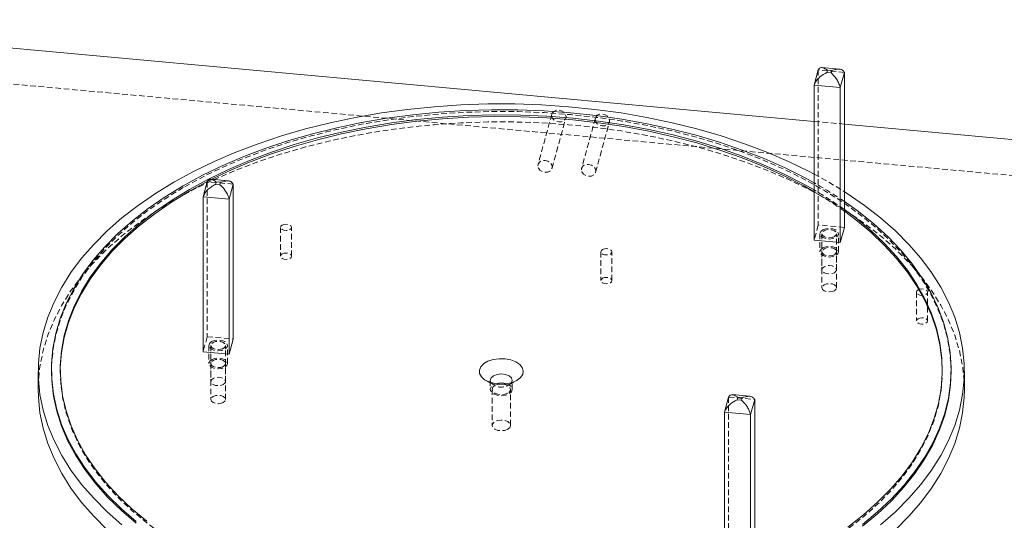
# Model space of a CAD drawing. Header units: millimetres. Extents: x 1529 to 6255, y 1713 to 5797.
# Tile 69 of 82: x 5126 to 5350, y 5277 to 5390. Entities that reach past the tile are written whole.
import ezdxf

# ---------------------------------------------------------------- set-up
doc = ezdxf.new("R2010")
doc.units = ezdxf.units.MM
doc.linetypes.add('HIDDEN', pattern=[1.905, 1.27, -0.635])

msp = doc.modelspace()

# ---------------------------------------------------------------- linework, layer by layer
at = {"color": 7, "linetype": 'Continuous', "lineweight": 15}
for p, q in [((5054.521, 5390.301), (5306.436, 5367.267)), ((5307.375, 5378.905), (5306.436, 5375.484)), ((5312.22, 5379.089), (5308.16, 5379.46)), ((5309.453, 5378.886), (5309.297, 5378.316)), ((5310.441, 5378.796), (5309.453, 5378.886)), ((5310.284, 5378.226), (5310.441, 5378.796)), ((5309.297, 5378.316), (5310.284, 5378.226)), ((5312.362, 5374.942), (5313.301, 5378.363)), ((5313.301, 5378.363), (5313.301, 5343.251)), ((5306.436, 5375.484), (5312.362, 5374.942)), ((5306.436, 5340.372), (5306.436, 5375.484)), ((5312.362, 5339.83), (5312.362, 5374.942)), ((5313.301, 5366.64), (5452.461, 5353.916)), ((5173.652, 5353.767), (5169.593, 5354.138)), ((5168.807, 5353.583), (5167.869, 5350.162)), ((5170.885, 5353.565), (5170.729, 5352.995)), ((5171.717, 5352.904), (5170.729, 5352.995)), ((5171.873, 5353.474), (5170.885, 5353.565)), ((5171.873, 5353.474), (5171.717, 5352.904)), ((5173.795, 5349.62), (5174.733, 5353.041)), ((5174.733, 5317.93), (5174.733, 5353.041)), ((5167.869, 5350.162), (5173.795, 5349.62)), ((5167.869, 5350.162), (5167.869, 5315.051)), ((5173.795, 5314.509), (5173.795, 5349.62)), ((5313.301, 5343.251), (5312.362, 5339.83)), ((5306.436, 5340.372), (5312.362, 5339.83)), ((5173.795, 5314.509), (5174.733, 5317.93)), ((5167.869, 5315.051), (5173.795, 5314.509)), ((5130.501, 5310.62), (5130.501, 5306.537)), ((5133.501, 5311.028), (5133.501, 5310.62)), ((5337.501, 5310.62), (5337.501, 5311.028)), ((5340.501, 5306.537), (5340.501, 5310.62)), ((5286.1, 5301.36), (5287.038, 5304.781)), ((5291.883, 5304.965), (5287.824, 5305.337)), ((5289.117, 5304.763), (5288.96, 5304.193)), ((5289.117, 5304.763), (5290.104, 5304.673)), ((5288.96, 5304.193), (5289.948, 5304.103)), ((5289.948, 5304.103), (5290.104, 5304.673)), ((5292.965, 5304.239), (5292.026, 5300.818)), ((5292.965, 5269.128), (5292.965, 5304.239)), ((5292.026, 5300.818), (5286.1, 5301.36)), ((5286.1, 5301.36), (5286.1, 5266.249)), ((5292.026, 5265.707), (5292.026, 5300.818))]:
    msp.add_line(p, q, dxfattribs=at)
at = {"color": 7, "linetype": 'HIDDEN', "lineweight": 0}
for p, q in [((5452.461, 5345.75), (5054.521, 5382.135)), ((5313.301, 5378.363), (5307.375, 5378.905)), ((5307.375, 5378.905), (5307.375, 5343.793)), ((5246.961, 5368.914), (5243.832, 5357.51)), ((5247.015, 5356.637), (5250.143, 5368.04)), ((5256.838, 5368.011), (5253.709, 5356.607)), ((5306.436, 5367.267), (5313.301, 5366.64)), ((5256.892, 5355.734), (5260.02, 5367.137)), ((5169.874, 5354.178), (5169.554, 5354.017)), ((5174.733, 5353.041), (5168.807, 5353.583)), ((5168.807, 5353.583), (5168.807, 5318.472)), ((5185.443, 5343.24), (5185.443, 5336.708)), ((5187.943, 5336.708), (5187.943, 5343.24)), ((5307.375, 5343.793), (5306.436, 5340.372)), ((5313.301, 5343.251), (5307.375, 5343.793)), ((5307.769, 5341.812), (5307.769, 5337.729)), ((5308.219, 5341.812), (5308.219, 5333.646)), ((5311.519, 5333.646), (5311.519, 5341.812)), ((5311.969, 5337.729), (5311.969, 5341.812)), ((5258.096, 5337.718), (5258.096, 5331.186)), ((5260.596, 5331.186), (5260.596, 5337.718)), ((5308.219, 5337.729), (5308.219, 5329.564)), ((5311.519, 5329.564), (5311.519, 5337.729)), ((5329.64, 5328.562), (5329.64, 5322.03)), ((5332.14, 5322.03), (5332.14, 5328.562)), ((5168.807, 5318.472), (5167.869, 5315.051)), ((5168.807, 5318.472), (5174.733, 5317.93)), ((5169.201, 5316.49), (5169.201, 5312.407)), ((5169.651, 5316.49), (5169.651, 5308.325)), ((5172.951, 5308.325), (5172.951, 5316.49)), ((5173.401, 5312.407), (5173.401, 5316.49)), ((5169.651, 5312.407), (5169.651, 5304.242)), ((5172.951, 5304.242), (5172.951, 5312.407)), ((5135.501, 5311.028), (5135.501, 5310.62)), ((5335.501, 5310.62), (5335.501, 5311.028)), ((5231.965, 5308.579), (5233.733, 5307.558)), ((5233.001, 5308.579), (5233.001, 5306.537)), ((5233.733, 5307.558), (5234.333, 5307.814)), ((5237.269, 5307.558), (5239.037, 5308.579)), ((5238.001, 5306.537), (5238.001, 5308.579)), ((5233.401, 5306.537), (5233.401, 5298.372)), ((5237.601, 5298.372), (5237.601, 5306.537)), ((5287.038, 5304.781), (5292.965, 5304.239)), ((5287.038, 5304.781), (5287.038, 5269.67))]:
    msp.add_line(p, q, dxfattribs=at)
at = {"color": 7, "linetype": 'Continuous', "lineweight": 15, "flags": 128}
for points in [[(5161.254, 5353.482), (5165.697, 5355.901), (5170.376, 5358.168), (5175.275, 5360.273), (5180.378, 5362.211), (5185.668, 5363.974), (5191.126, 5365.556), (5196.734, 5366.953), (5202.473, 5368.159), (5208.325, 5369.17), (5214.268, 5369.983), (5220.283, 5370.595), (5226.349, 5371.005), (5232.447, 5371.21), (5238.555, 5371.21), (5244.652, 5371.005), (5250.719, 5370.595), (5256.734, 5369.983), (5262.677, 5369.17), (5268.528, 5368.159), (5274.267, 5366.953), (5279.876, 5365.556), (5285.334, 5363.974), (5290.623, 5362.211), (5295.726, 5360.273), (5300.625, 5358.168), (5305.304, 5355.901), (5306.436, 5355.311)], [(5306.436, 5353.341), (5304.38, 5354.458), (5299.846, 5356.717), (5295.091, 5358.818), (5290.13, 5360.755), (5284.98, 5362.52), (5279.66, 5364.107), (5274.188, 5365.512), (5268.583, 5366.729), (5262.863, 5367.753), (5257.049, 5368.583), (5251.161, 5369.214), (5245.219, 5369.644), (5239.243, 5369.872), (5233.255, 5369.897), (5227.274, 5369.72), (5221.322, 5369.34), (5215.418, 5368.759), (5209.584, 5367.979), (5203.839, 5367.003), (5198.203, 5365.834), (5192.695, 5364.476), (5187.336, 5362.933), (5182.142, 5361.212), (5177.132, 5359.318), (5172.324, 5357.257), (5167.733, 5355.037), (5163.376, 5352.665)], [(5164.79, 5351.849), (5169.103, 5354.195), (5173.65, 5356.39), (5178.413, 5358.426), (5183.377, 5360.295), (5188.524, 5361.991), (5193.837, 5363.508), (5199.295, 5364.841), (5204.881, 5365.984), (5210.574, 5366.935), (5216.355, 5367.689), (5222.203, 5368.245), (5228.098, 5368.599), (5234.019, 5368.751), (5239.945, 5368.7), (5245.855, 5368.447), (5251.729, 5367.992), (5257.546, 5367.337), (5263.286, 5366.484), (5268.928, 5365.436), (5274.453, 5364.198), (5279.84, 5362.772), (5285.072, 5361.165), (5290.13, 5359.382), (5294.996, 5357.428), (5299.653, 5355.312), (5304.085, 5353.041), (5306.436, 5351.719)], [(5306.436, 5351.31), (5304.085, 5352.632), (5299.653, 5354.904), (5294.996, 5357.02), (5290.13, 5358.973), (5285.072, 5360.757), (5279.84, 5362.364), (5274.453, 5363.789), (5268.928, 5365.028), (5263.286, 5366.076), (5257.546, 5366.929), (5251.729, 5367.584), (5245.855, 5368.039), (5239.945, 5368.292), (5234.019, 5368.343), (5228.098, 5368.191), (5222.203, 5367.836), (5216.355, 5367.281), (5210.574, 5366.527), (5204.881, 5365.576), (5199.295, 5364.432), (5193.837, 5363.1), (5188.524, 5361.583), (5183.377, 5359.887), (5178.413, 5358.018), (5173.65, 5355.982), (5169.874, 5354.178)], [(5169.554, 5354.017), (5169.103, 5353.787), (5164.79, 5351.441)], [(5149.49, 5275.853), (5146.133, 5278.799), (5143.08, 5281.852), (5140.338, 5285.003), (5137.919, 5288.241), (5135.83, 5291.554), (5134.078, 5294.932), (5132.67, 5298.363), (5131.609, 5301.835), (5130.9, 5305.337), (5130.545, 5308.857), (5130.545, 5312.383), (5130.9, 5315.903), (5131.609, 5319.405), (5132.67, 5322.878), (5134.078, 5326.308), (5135.83, 5329.686), (5137.919, 5333), (5140.338, 5336.237), (5143.08, 5339.388), (5146.133, 5342.442), (5149.49, 5345.388), (5153.137, 5348.216), (5157.063, 5350.917), (5161.254, 5353.482), (5161.254, 5353.482)], [(5163.376, 5352.665), (5159.267, 5350.15), (5155.422, 5347.5), (5151.852, 5344.724), (5148.571, 5341.832), (5145.589, 5338.833), (5142.917, 5335.739), (5140.565, 5332.56), (5138.539, 5329.307), (5136.848, 5325.99), (5135.497, 5322.622), (5134.491, 5319.214), (5133.833, 5315.778), (5133.525, 5312.325), (5133.569, 5308.868), (5133.965, 5305.418), (5134.71, 5301.988), (5135.803, 5298.589), (5137.239, 5295.232), (5139.015, 5291.931), (5141.122, 5288.695), (5143.556, 5285.536), (5146.306, 5282.464), (5149.363, 5279.492), (5152.718, 5276.628)], [(5155.125, 5276.682), (5151.741, 5279.491), (5148.652, 5282.411), (5145.868, 5285.432), (5143.399, 5288.542), (5141.253, 5291.731), (5139.438, 5294.988), (5137.961, 5298.302), (5136.826, 5301.66), (5136.038, 5305.051), (5135.599, 5308.463), (5135.512, 5311.884), (5135.775, 5315.302), (5136.389, 5318.705), (5137.351, 5322.081), (5138.657, 5325.418), (5140.304, 5328.705), (5142.285, 5331.929), (5144.594, 5335.081), (5147.221, 5338.147), (5150.159, 5341.119), (5153.397, 5343.984), (5156.923, 5346.734), (5160.725, 5349.359), (5164.79, 5351.849)], [(5164.79, 5351.441), (5160.725, 5348.951), (5156.923, 5346.326), (5153.397, 5343.576), (5150.159, 5340.71), (5147.221, 5337.739), (5144.594, 5334.672), (5142.285, 5331.521), (5140.304, 5328.296), (5138.657, 5325.01), (5137.351, 5321.673), (5136.389, 5318.297), (5135.775, 5314.894), (5135.512, 5311.476), (5135.501, 5310.824)], [(5313.301, 5351.326), (5313.938, 5350.917), (5317.864, 5348.216), (5321.512, 5345.388), (5324.868, 5342.442), (5327.922, 5339.388), (5330.663, 5336.237), (5333.082, 5333), (5335.171, 5329.686), (5336.923, 5326.308), (5338.331, 5322.878), (5339.392, 5319.405), (5340.101, 5315.903), (5340.456, 5312.383), (5340.456, 5308.857), (5340.101, 5305.337), (5339.392, 5301.835), (5338.331, 5298.363), (5336.923, 5294.932), (5335.171, 5291.554), (5333.082, 5288.241), (5330.663, 5285.003), (5327.922, 5281.852), (5324.868, 5278.799), (5321.512, 5275.853)], [(5317.4, 5275.93), (5320.827, 5278.765), (5323.96, 5281.712), (5326.788, 5284.759), (5329.301, 5287.897), (5331.491, 5291.115), (5333.35, 5294.401), (5334.871, 5297.745), (5336.051, 5301.135), (5336.883, 5304.558), (5337.366, 5308.004), (5337.498, 5311.461), (5337.278, 5314.916), (5336.708, 5318.357), (5335.788, 5321.773), (5334.523, 5325.152), (5332.916, 5328.483), (5330.974, 5331.753), (5328.703, 5334.952), (5326.11, 5338.069), (5323.205, 5341.092), (5319.997, 5344.011), (5316.499, 5346.817), (5313.301, 5349.108)], [(5313.301, 5347.297), (5315.877, 5345.374), (5319.26, 5342.565), (5322.349, 5339.645), (5325.133, 5336.625), (5327.603, 5333.515), (5329.748, 5330.326), (5331.563, 5327.069), (5333.04, 5323.755), (5334.175, 5320.397), (5334.963, 5317.006), (5335.402, 5313.594), (5335.49, 5310.173), (5335.226, 5306.755), (5334.613, 5303.352), (5333.651, 5299.976), (5332.344, 5296.639), (5330.698, 5293.352), (5328.716, 5290.127), (5326.408, 5286.976), (5323.78, 5283.91), (5320.842, 5280.938), (5317.604, 5278.072), (5314.078, 5275.322)], [(5335.5, 5310.824), (5335.402, 5313.186), (5334.963, 5316.598), (5334.175, 5319.989), (5333.04, 5323.347), (5331.563, 5326.66), (5329.748, 5329.917), (5327.603, 5333.107), (5325.133, 5336.217), (5322.349, 5339.237), (5319.26, 5342.157), (5315.877, 5344.966), (5313.301, 5346.889)], [(5239.036, 5308.579), (5237.951, 5308.104), (5236.685, 5307.816), (5235.33, 5307.735), (5233.988, 5307.869), (5232.758, 5308.207), (5231.732, 5308.723), (5230.985, 5309.38), (5230.573, 5310.13), (5230.527, 5310.915), (5230.849, 5311.679), (5231.517, 5312.364), (5232.48, 5312.92), (5233.666, 5313.305), (5234.989, 5313.491), (5236.35, 5313.465), (5237.648, 5313.227), (5238.787, 5312.796), (5239.682, 5312.203), (5240.266, 5311.493), (5240.498, 5310.719), (5240.359, 5309.937), (5239.859, 5309.205), (5239.036, 5308.579)], [(5133.501, 5310.62), (5133.569, 5308.46), (5133.965, 5305.01), (5134.71, 5301.58), (5135.803, 5298.18), (5137.239, 5294.824), (5139.015, 5291.522), (5141.122, 5288.286), (5143.556, 5285.127), (5146.306, 5282.056), (5149.363, 5279.083), (5152.718, 5276.219)], [(5233.162, 5308.069), (5233.001, 5308.579), (5233.191, 5309.131), (5233.733, 5309.599), (5234.544, 5309.912), (5235.501, 5310.022), (5236.457, 5309.912), (5237.268, 5309.599), (5237.81, 5309.131), (5238.001, 5308.579), (5237.84, 5308.069)], [(5317.4, 5275.522), (5320.827, 5278.357), (5323.96, 5281.303), (5326.788, 5284.351), (5329.301, 5287.489), (5331.491, 5290.707), (5333.35, 5293.993), (5334.871, 5297.337), (5336.051, 5300.726), (5336.883, 5304.15), (5337.366, 5307.596), (5337.501, 5310.62)], [(5235.215, 5307.738), (5235.501, 5307.75), (5235.787, 5307.738)], [(5130.501, 5306.537), (5130.545, 5304.774), (5130.9, 5301.254), (5131.609, 5297.752), (5132.67, 5294.28), (5134.078, 5290.849), (5135.83, 5287.471), (5137.919, 5284.158), (5140.338, 5280.92), (5143.08, 5277.769), (5146.133, 5274.716)], [(5324.868, 5274.716), (5327.922, 5277.769), (5330.663, 5280.92), (5333.082, 5284.158), (5335.171, 5287.471), (5336.923, 5290.849), (5338.331, 5294.28), (5339.392, 5297.752), (5340.101, 5301.254), (5340.456, 5304.774), (5340.501, 5306.537)]]:
    msp.add_lwpolyline(points, dxfattribs=at)
at = {"color": 7, "linetype": 'HIDDEN', "lineweight": 0, "flags": 128}
for points in [[(5246.923, 5368.626), (5247.047, 5368.099), (5247.4, 5367.63), (5247.929, 5367.289), (5248.552, 5367.13), (5249.176, 5367.175), (5249.705, 5367.419), (5250.058, 5367.824), (5250.182, 5368.328), (5250.058, 5368.855), (5249.705, 5369.324), (5249.176, 5369.665), (5248.552, 5369.824), (5247.929, 5369.779), (5247.4, 5369.535), (5247.047, 5369.13), (5246.923, 5368.626)], [(5337.501, 5310.62), (5337.498, 5311.052), (5337.278, 5314.507), (5336.708, 5317.949), (5335.788, 5321.365), (5334.523, 5324.744), (5332.916, 5328.075), (5330.974, 5331.345), (5328.703, 5334.544), (5326.11, 5337.66), (5323.205, 5340.683), (5319.997, 5343.603), (5316.499, 5346.409), (5312.721, 5349.091), (5308.677, 5351.641), (5304.38, 5354.05), (5299.846, 5356.308), (5295.091, 5358.41), (5290.13, 5360.346), (5284.98, 5362.111), (5279.66, 5363.699), (5274.188, 5365.104), (5268.583, 5366.32), (5262.863, 5367.345), (5257.049, 5368.174), (5251.161, 5368.805), (5245.219, 5369.236), (5239.243, 5369.464), (5233.255, 5369.489), (5227.274, 5369.312), (5221.322, 5368.932), (5215.418, 5368.351), (5209.584, 5367.571), (5203.839, 5366.595), (5198.203, 5365.426), (5192.695, 5364.067), (5187.336, 5362.525), (5182.142, 5360.804), (5177.132, 5358.91), (5172.324, 5356.849), (5167.733, 5354.629), (5163.376, 5352.257)], [(5256.799, 5367.723), (5256.923, 5367.196), (5257.277, 5366.727), (5257.805, 5366.386), (5258.429, 5366.227), (5259.053, 5366.272), (5259.581, 5366.516), (5259.935, 5366.921), (5260.059, 5367.425), (5259.935, 5367.952), (5259.581, 5368.421), (5259.053, 5368.762), (5258.429, 5368.921), (5257.805, 5368.876), (5257.277, 5368.632), (5256.923, 5368.227), (5256.799, 5367.723)], [(5340.501, 5306.537), (5340.456, 5308.3), (5340.101, 5311.82), (5339.392, 5315.323), (5338.331, 5318.795), (5336.923, 5322.226), (5335.171, 5325.604), (5333.082, 5328.917), (5330.663, 5332.155), (5327.922, 5335.305), (5324.868, 5338.359), (5321.512, 5341.305), (5317.864, 5344.133), (5313.938, 5346.834), (5309.747, 5349.399), (5305.304, 5351.819), (5300.625, 5354.085), (5295.726, 5356.19), (5290.623, 5358.128), (5285.334, 5359.891), (5279.876, 5361.473), (5274.267, 5362.87), (5268.528, 5364.076), (5262.677, 5365.087), (5256.734, 5365.9), (5250.719, 5366.513), (5244.652, 5366.922), (5238.555, 5367.127), (5232.447, 5367.127), (5226.349, 5366.922), (5220.283, 5366.513), (5214.268, 5365.9), (5208.325, 5365.087), (5202.473, 5364.076), (5196.734, 5362.87), (5191.126, 5361.473), (5185.668, 5359.891), (5180.378, 5358.128), (5175.275, 5356.19), (5170.376, 5354.085), (5165.697, 5351.819), (5161.254, 5349.399)], [(5243.794, 5357.222), (5243.918, 5357.727), (5244.271, 5358.131), (5244.8, 5358.375), (5245.424, 5358.421), (5246.047, 5358.261), (5246.576, 5357.921), (5246.929, 5357.451), (5247.053, 5356.924), (5246.929, 5356.42), (5246.576, 5356.015), (5246.047, 5355.772), (5245.424, 5355.726), (5244.8, 5355.886), (5244.271, 5356.226), (5243.918, 5356.696), (5243.794, 5357.222)], [(5253.671, 5356.319), (5253.795, 5356.824), (5254.148, 5357.228), (5254.677, 5357.472), (5255.3, 5357.518), (5255.924, 5357.358), (5256.453, 5357.018), (5256.806, 5356.548), (5256.93, 5356.021), (5256.806, 5355.517), (5256.453, 5355.112), (5255.924, 5354.869), (5255.3, 5354.823), (5254.677, 5354.983), (5254.148, 5355.323), (5253.795, 5355.792), (5253.671, 5356.319)], [(5306.436, 5355.311), (5309.747, 5353.482), (5313.301, 5351.326)], [(5163.376, 5352.257), (5159.267, 5349.742), (5155.422, 5347.091), (5151.852, 5344.316), (5148.571, 5341.423), (5145.589, 5338.425), (5142.917, 5335.331), (5140.565, 5332.152), (5138.539, 5328.898), (5136.848, 5325.582), (5135.497, 5322.214), (5134.491, 5318.806), (5133.833, 5315.369), (5133.525, 5311.917), (5133.501, 5310.62)], [(5161.254, 5349.399), (5157.063, 5346.834), (5153.137, 5344.133), (5149.49, 5341.305), (5146.133, 5338.359), (5143.08, 5335.305), (5140.338, 5332.155), (5137.919, 5328.917), (5135.83, 5325.604), (5134.078, 5322.226), (5132.67, 5318.795), (5131.609, 5315.322), (5130.9, 5311.82), (5130.545, 5308.3), (5130.501, 5306.537)], [(5185.809, 5343.75), (5186.214, 5343.907), (5186.693, 5343.962), (5187.171, 5343.907), (5187.577, 5343.75), (5187.847, 5343.516), (5187.943, 5343.24), (5187.847, 5342.964), (5187.577, 5342.73), (5187.171, 5342.573), (5186.693, 5342.519), (5186.214, 5342.573), (5185.809, 5342.73), (5185.538, 5342.964), (5185.443, 5343.24), (5185.538, 5343.516), (5185.809, 5343.75)], [(5308.384, 5342.669), (5309.065, 5342.932), (5309.869, 5343.024), (5310.672, 5342.932), (5311.354, 5342.669), (5311.809, 5342.276), (5311.969, 5341.812), (5311.809, 5341.348), (5311.354, 5340.955), (5310.672, 5340.692), (5309.869, 5340.6), (5309.065, 5340.692), (5308.384, 5340.955), (5307.929, 5341.348), (5307.769, 5341.812), (5307.929, 5342.276), (5308.384, 5342.669)], [(5311.035, 5341.138), (5310.5, 5340.932), (5309.869, 5340.859), (5309.237, 5340.932), (5308.702, 5341.138), (5308.344, 5341.447), (5308.219, 5341.812), (5308.344, 5342.176), (5308.702, 5342.485), (5309.237, 5342.692), (5309.869, 5342.764), (5310.5, 5342.692), (5311.035, 5342.485), (5311.393, 5342.176), (5311.519, 5341.812), (5311.393, 5341.447), (5311.035, 5341.138)], [(5258.462, 5338.229), (5258.868, 5338.385), (5259.346, 5338.44), (5259.825, 5338.385), (5260.23, 5338.229), (5260.501, 5337.994), (5260.596, 5337.718), (5260.501, 5337.442), (5260.23, 5337.208), (5259.825, 5337.052), (5259.346, 5336.997), (5258.868, 5337.052), (5258.462, 5337.208), (5258.191, 5337.442), (5258.096, 5337.718), (5258.191, 5337.994), (5258.462, 5338.229)], [(5308.384, 5338.586), (5309.065, 5338.849), (5309.869, 5338.941), (5310.672, 5338.849), (5311.354, 5338.586), (5311.809, 5338.193), (5311.969, 5337.729), (5311.809, 5337.265), (5311.354, 5336.872), (5310.672, 5336.609), (5309.869, 5336.517), (5309.065, 5336.609), (5308.384, 5336.872), (5307.929, 5337.265), (5307.769, 5337.729), (5307.929, 5338.193), (5308.384, 5338.586)], [(5311.035, 5337.056), (5310.5, 5336.849), (5309.869, 5336.777), (5309.237, 5336.849), (5308.702, 5337.056), (5308.344, 5337.365), (5308.219, 5337.729), (5308.344, 5338.094), (5308.702, 5338.403), (5309.237, 5338.609), (5309.869, 5338.682), (5310.5, 5338.609), (5311.035, 5338.403), (5311.393, 5338.094), (5311.519, 5337.729), (5311.393, 5337.365), (5311.035, 5337.056)], [(5185.809, 5337.218), (5186.214, 5337.374), (5186.693, 5337.429), (5187.171, 5337.374), (5187.577, 5337.218), (5187.847, 5336.984), (5187.943, 5336.708), (5187.847, 5336.432), (5187.577, 5336.198), (5187.171, 5336.041), (5186.693, 5335.986), (5186.214, 5336.041), (5185.809, 5336.198), (5185.538, 5336.432), (5185.443, 5336.708), (5185.538, 5336.984), (5185.809, 5337.218)], [(5311.035, 5332.973), (5311.393, 5333.282), (5311.519, 5333.646), (5311.393, 5334.011), (5311.035, 5334.32), (5310.5, 5334.526), (5309.869, 5334.599), (5309.237, 5334.526), (5308.702, 5334.32), (5308.344, 5334.011), (5308.219, 5333.646), (5308.344, 5333.282), (5308.702, 5332.973), (5309.237, 5332.766), (5309.869, 5332.694), (5310.5, 5332.766), (5311.035, 5332.973)], [(5258.462, 5331.696), (5258.868, 5331.853), (5259.346, 5331.908), (5259.825, 5331.853), (5260.23, 5331.696), (5260.501, 5331.462), (5260.596, 5331.186), (5260.501, 5330.91), (5260.23, 5330.676), (5259.825, 5330.519), (5259.346, 5330.464), (5258.868, 5330.519), (5258.462, 5330.676), (5258.191, 5330.91), (5258.096, 5331.186), (5258.191, 5331.462), (5258.462, 5331.696)], [(5311.035, 5328.89), (5310.5, 5328.684), (5309.869, 5328.611), (5309.237, 5328.684), (5308.702, 5328.89), (5308.344, 5329.199), (5308.219, 5329.564), (5308.344, 5329.928), (5308.702, 5330.237), (5309.237, 5330.444), (5309.869, 5330.516), (5310.5, 5330.444), (5311.035, 5330.237), (5311.393, 5329.928), (5311.519, 5329.564), (5311.393, 5329.199), (5311.035, 5328.89)], [(5330.006, 5329.072), (5330.411, 5329.229), (5330.89, 5329.284), (5331.368, 5329.229), (5331.774, 5329.072), (5332.045, 5328.838), (5332.14, 5328.562), (5332.045, 5328.286), (5331.774, 5328.052), (5331.368, 5327.895), (5330.89, 5327.84), (5330.411, 5327.895), (5330.006, 5328.052), (5329.735, 5328.286), (5329.64, 5328.562), (5329.735, 5328.838), (5330.006, 5329.072)], [(5330.006, 5322.54), (5330.411, 5322.696), (5330.89, 5322.751), (5331.368, 5322.696), (5331.774, 5322.54), (5332.045, 5322.306), (5332.14, 5322.03), (5332.045, 5321.754), (5331.774, 5321.519), (5331.368, 5321.363), (5330.89, 5321.308), (5330.411, 5321.363), (5330.006, 5321.519), (5329.735, 5321.754), (5329.64, 5322.03), (5329.735, 5322.306), (5330.006, 5322.54)], [(5169.816, 5317.347), (5170.497, 5317.61), (5171.301, 5317.702), (5172.105, 5317.61), (5172.786, 5317.347), (5173.241, 5316.954), (5173.401, 5316.49), (5173.241, 5316.026), (5172.786, 5315.633), (5172.105, 5315.37), (5171.301, 5315.278), (5170.497, 5315.37), (5169.816, 5315.633), (5169.361, 5316.026), (5169.201, 5316.49), (5169.361, 5316.954), (5169.816, 5317.347)], [(5172.468, 5315.817), (5171.932, 5315.61), (5171.301, 5315.538), (5170.67, 5315.61), (5170.134, 5315.817), (5169.777, 5316.126), (5169.651, 5316.49), (5169.777, 5316.855), (5170.134, 5317.164), (5170.67, 5317.37), (5171.301, 5317.443), (5171.932, 5317.37), (5172.468, 5317.164), (5172.825, 5316.855), (5172.951, 5316.49), (5172.825, 5316.126), (5172.468, 5315.817)], [(5169.816, 5313.265), (5170.497, 5313.527), (5171.301, 5313.62), (5172.105, 5313.527), (5172.786, 5313.265), (5173.241, 5312.871), (5173.401, 5312.407), (5173.241, 5311.943), (5172.786, 5311.55), (5172.105, 5311.287), (5171.301, 5311.195), (5170.497, 5311.287), (5169.816, 5311.55), (5169.361, 5311.943), (5169.201, 5312.407), (5169.361, 5312.871), (5169.816, 5313.265)], [(5172.468, 5311.734), (5171.932, 5311.527), (5171.301, 5311.455), (5170.67, 5311.527), (5170.134, 5311.734), (5169.777, 5312.043), (5169.651, 5312.407), (5169.777, 5312.772), (5170.134, 5313.081), (5170.67, 5313.287), (5171.301, 5313.36), (5171.932, 5313.287), (5172.468, 5313.081), (5172.825, 5312.772), (5172.951, 5312.407), (5172.825, 5312.043), (5172.468, 5311.734)], [(5135.501, 5310.824), (5135.599, 5308.055), (5136.038, 5304.643), (5136.826, 5301.252), (5137.961, 5297.893), (5139.438, 5294.58), (5141.253, 5291.323), (5143.399, 5288.134), (5145.868, 5285.023), (5148.652, 5282.003), (5151.741, 5279.083), (5155.125, 5276.274), (5158.791, 5273.586), (5162.726, 5271.027), (5166.916, 5268.608), (5171.348, 5266.336), (5176.005, 5264.22), (5180.871, 5262.267), (5185.929, 5260.484), (5191.161, 5258.876), (5196.549, 5257.451), (5202.073, 5256.212), (5207.715, 5255.164), (5213.455, 5254.312), (5219.272, 5253.657), (5225.146, 5253.202), (5231.056, 5252.948), (5236.983, 5252.898), (5242.903, 5253.05), (5248.798, 5253.404), (5254.646, 5253.959), (5260.427, 5254.714), (5266.12, 5255.664), (5271.706, 5256.808), (5277.165, 5258.141), (5282.477, 5259.658), (5287.624, 5261.354), (5292.588, 5263.223), (5297.352, 5265.258), (5301.898, 5267.453), (5306.211, 5269.8), (5310.276, 5272.29), (5314.078, 5274.914), (5317.604, 5277.664), (5320.842, 5280.53), (5323.78, 5283.501), (5326.408, 5286.568), (5328.716, 5289.719), (5330.698, 5292.944), (5332.344, 5296.23), (5333.651, 5299.568), (5334.613, 5302.944), (5335.226, 5306.347), (5335.49, 5309.765), (5335.5, 5310.824)], [(5172.468, 5307.651), (5172.825, 5307.96), (5172.951, 5308.325), (5172.825, 5308.689), (5172.468, 5308.998), (5171.932, 5309.205), (5171.301, 5309.277), (5170.67, 5309.205), (5170.134, 5308.998), (5169.777, 5308.689), (5169.651, 5308.325), (5169.777, 5307.96), (5170.134, 5307.651), (5170.67, 5307.445), (5171.301, 5307.372), (5171.932, 5307.445), (5172.468, 5307.651)], [(5236.668, 5307.814), (5237.268, 5307.558), (5237.81, 5307.09), (5238.001, 5306.537), (5237.81, 5305.985), (5237.268, 5305.517), (5236.457, 5305.204), (5235.501, 5305.094), (5234.544, 5305.204), (5233.733, 5305.517), (5233.191, 5305.985), (5233.001, 5306.537), (5233.191, 5307.09), (5233.733, 5307.558), (5233.733, 5307.558)], [(5236.986, 5305.68), (5236.304, 5305.417), (5235.501, 5305.325), (5234.697, 5305.417), (5234.016, 5305.68), (5233.561, 5306.074), (5233.401, 5306.537), (5233.561, 5307.001), (5234.016, 5307.395), (5234.697, 5307.657), (5235.215, 5307.738)], [(5235.787, 5307.738), (5236.304, 5307.657), (5236.986, 5307.395), (5237.441, 5307.001), (5237.601, 5306.537), (5237.441, 5306.074), (5236.986, 5305.68)], [(5237.84, 5308.069), (5237.81, 5308.026), (5237.268, 5307.558)], [(5172.468, 5303.568), (5171.932, 5303.362), (5171.301, 5303.29), (5170.67, 5303.362), (5170.134, 5303.569), (5169.777, 5303.878), (5169.651, 5304.242), (5169.777, 5304.607), (5170.134, 5304.916), (5170.67, 5305.122), (5171.301, 5305.195), (5171.932, 5305.122), (5172.468, 5304.916), (5172.825, 5304.607), (5172.951, 5304.242), (5172.825, 5303.878), (5172.468, 5303.568)], [(5236.986, 5297.515), (5236.304, 5297.252), (5235.501, 5297.16), (5234.697, 5297.252), (5234.016, 5297.515), (5233.561, 5297.908), (5233.401, 5298.372), (5233.561, 5298.836), (5234.016, 5299.229), (5234.697, 5299.492), (5235.501, 5299.584), (5236.304, 5299.492), (5236.986, 5299.229), (5237.441, 5298.836), (5237.601, 5298.372), (5237.441, 5297.908), (5236.986, 5297.515)]]:
    msp.add_lwpolyline(points, dxfattribs=at)
at = {"color": 7, "linetype": 'HIDDEN', "lineweight": 0}
for centre, radius, start, end in [((5262.175, 5273.872), 90.963, 55.8024, 60.88389), ((5263.132, 5276.945), 86.408, 54.50688, 59.92323), ((5263.132, 5276.536), 86.408, 54.50688, 59.92323), ((5235.522, 5310.279), 3.233, 223.11927, 302.70329)]:
    msp.add_arc(centre, radius, start, end, dxfattribs=at)
at = {"color": 7, "linetype": 'Continuous', "lineweight": 15}
msp.add_arc((5235.501, 5303.891), 4.093, 73.42368, 106.57752, dxfattribs=at)
for points, knots in [([(5309.453, 5378.886), (5309.208, 5379.029), (5308.736, 5379.305), (5308.103, 5379.532), (5307.647, 5379.344), (5307.467, 5379.054), (5307.375, 5378.905)], [0, 0, 0, 0, 0.2962496, 0.5718001, 0.7797028, 1, 1, 1, 1]), ([(5310.441, 5378.796), (5310.777, 5378.886), (5311.427, 5379.059), (5312.299, 5379.148), (5312.927, 5378.861), (5313.174, 5378.532), (5313.301, 5378.363)], [0, 0, 0, 0, 0.2962554, 0.5718005, 0.7797033, 1, 1, 1, 1]), ([(5306.436, 5375.484), (5306.598, 5375.835), (5306.914, 5376.523), (5307.944, 5377.564), (5308.773, 5378.025), (5309.297, 5378.316)], [0, 0, 0, 0, 0.2779325, 0.5432267, 1, 1, 1, 1]), ([(5312.362, 5374.942), (5312.245, 5375.319), (5312.015, 5376.057), (5311.267, 5377.261), (5310.665, 5377.852), (5310.284, 5378.226)], [0, 0, 0, 0, 0.2779223, 0.5432149, 1, 1, 1, 1]), ([(5170.885, 5353.565), (5170.641, 5353.708), (5170.169, 5353.984), (5169.535, 5354.21), (5169.079, 5354.022), (5168.9, 5353.732), (5168.807, 5353.583)], [0, 0, 0, 0, 0.2962545, 0.5718009, 0.7797037, 1, 1, 1, 1]), ([(5170.729, 5352.995), (5170.392, 5352.802), (5169.743, 5352.43), (5168.87, 5351.787), (5168.243, 5350.975), (5167.996, 5350.438), (5167.869, 5350.162)], [0, 0, 0, 0, 0.2962566, 0.5718009, 0.7797038, 1, 1, 1, 1]), ([(5173.795, 5349.62), (5173.677, 5349.997), (5173.447, 5350.735), (5172.699, 5351.939), (5172.097, 5352.53), (5171.717, 5352.904)], [0, 0, 0, 0, 0.2779332, 0.5432276, 1, 1, 1, 1]), ([(5174.733, 5353.041), (5174.571, 5353.257), (5174.255, 5353.679), (5173.225, 5353.857), (5172.397, 5353.623), (5171.873, 5353.474)], [0, 0, 0, 0, 0.277928, 0.5432186, 1, 1, 1, 1]), ([(5287.038, 5304.781), (5287.156, 5304.972), (5287.386, 5305.344), (5288.134, 5305.359), (5288.736, 5304.994), (5289.117, 5304.763)], [0, 0, 0, 0, 0.2779285, 0.5432221, 1, 1, 1, 1]), ([(5290.104, 5304.673), (5290.441, 5304.763), (5291.091, 5304.936), (5291.963, 5305.024), (5292.59, 5304.738), (5292.837, 5304.409), (5292.965, 5304.239)], [0, 0, 0, 0, 0.2962554, 0.5718005, 0.7797033, 1, 1, 1, 1]), ([(5286.1, 5301.36), (5286.262, 5301.712), (5286.578, 5302.4), (5287.608, 5303.441), (5288.436, 5303.901), (5288.96, 5304.193)], [0, 0, 0, 0, 0.2779287, 0.5432194, 1, 1, 1, 1]), ([(5289.948, 5304.103), (5290.192, 5303.857), (5290.664, 5303.383), (5291.298, 5302.602), (5291.754, 5301.69), (5291.934, 5301.114), (5292.026, 5300.818)], [0, 0, 0, 0, 0.2962545, 0.5718009, 0.7797037, 1, 1, 1, 1])]:
    msp.add_open_spline(points, degree=3, knots=knots, dxfattribs=at)

doc.saveas('drawing.dxf')
